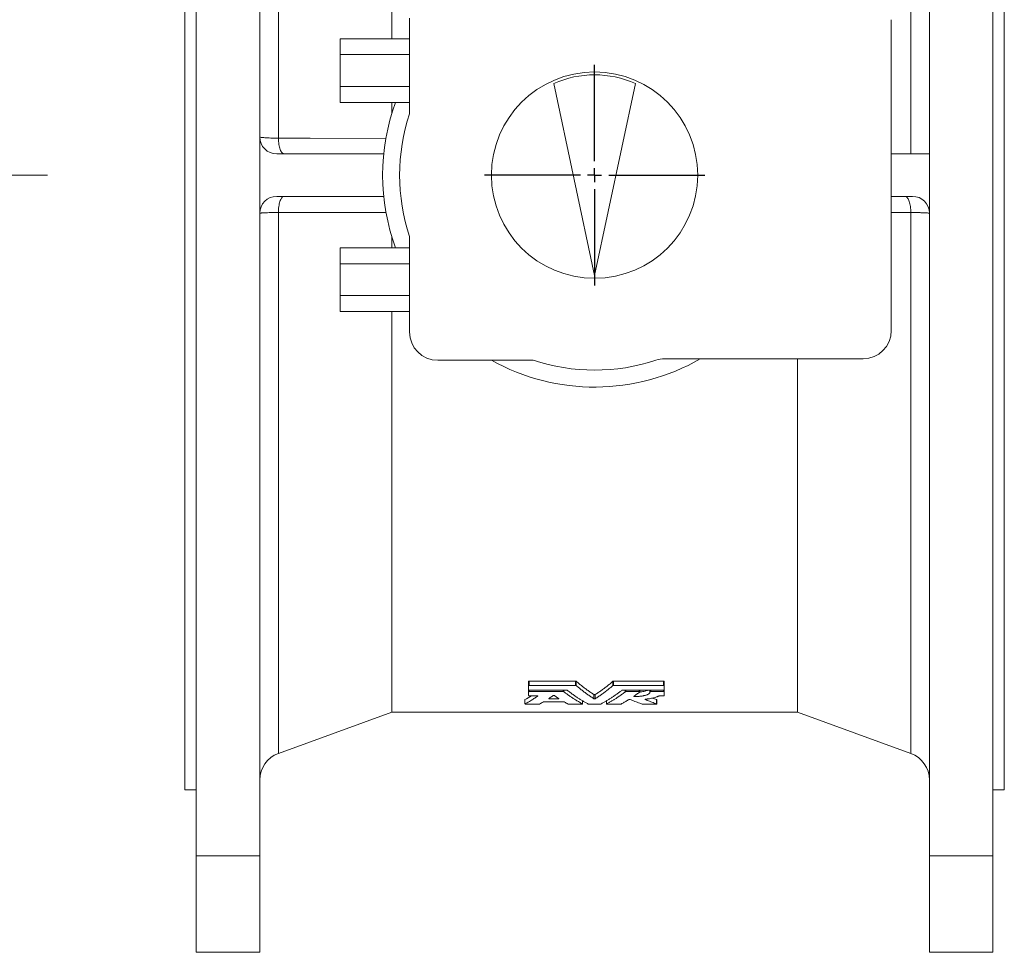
# Model space of a CAD drawing. Header units: millimetres. Extents: x -164 to 1016, y -141 to 836.
# Tile 3 of 4: x 616 to 965, y 284 to 614. Entities that reach past the tile are written whole.
import ezdxf

# ---------------------------------------------------------------- set-up
doc = ezdxf.new("R2010")
doc.units = ezdxf.units.MM
doc.linetypes.add('CENTERX2', pattern=[20.32, 12.7, -2.54, 2.54, -2.54])
doc.layers.add('FORMAT', color=7, linetype='Continuous')

# ---------------------------------------------------------------- blocks, each defined once
blk = doc.blocks.new('SW_CENTERMARKSYMBOL_1')
at = {"layer": 'FORMAT', "color": 0}
for p, q in [((0, 5), (0, 39)), ((-5, 0), (-39, 0)), ((0, 0), (-2.5, 0)), ((0, 0), (0, 2.5)), ((0, 0), (0, -2.5)), ((0, 0), (2.5, 0)), ((5, 0), (39, 0)), ((0, -5), (0, -39))]:
    blk.add_line(p, q, dxfattribs=at)

msp = doc.modelspace()

# ---------------------------------------------------------------- linework, layer by layer
at = {"color": 7, "linetype": 'Continuous', "lineweight": 15}
for p, q in [((678.72, 794.22), (678.72, 318.51)), ((701.22, 794.22), (701.22, 318.51)), ((938.22, 794.22), (938.22, 318.51)), ((960.72, 794.22), (960.72, 318.51)), ((674.72, 770.86), (674.72, 556.36)), ((964.72, 770.86), (964.72, 556.36)), ((747.93, 743.36), (747.93, 607.64)), ((754.22, 614.86), (754.22, 581.06)), ((924.72, 504.36), (924.72, 614.36)), ((754.22, 607.64), (729.72, 607.64)), ((729.72, 602), (729.72, 607.64)), ((754.22, 602), (729.72, 602)), ((729.72, 590.72), (729.72, 602)), ((754.22, 590.72), (729.72, 590.72)), ((729.72, 585.08), (729.72, 590.72)), ((819.72, 523.86), (805.28, 591.79)), ((819.72, 523.86), (834.16, 591.79)), ((754.22, 585.08), (729.72, 585.08)), ((747.93, 585.08), (747.93, 581.06)), ((707.22, 566.86), (745.1, 566.86)), ((938.22, 566.86), (924.72, 566.86)), ((674.72, 556.36), (674.72, 341.86)), ((964.72, 556.36), (964.72, 341.86)), ((707.22, 551.86), (745.1, 551.86)), ((932.22, 551.86), (924.72, 551.86)), ((747.93, 537.67), (747.93, 533.64)), ((754.22, 537.67), (754.22, 503.86)), ((754.22, 533.64), (729.72, 533.64)), ((729.72, 528), (729.72, 533.64)), ((754.22, 528), (729.72, 528)), ((729.72, 516.72), (729.72, 528)), ((754.22, 516.72), (729.72, 516.72)), ((729.72, 511.08), (729.72, 516.72)), ((754.22, 511.08), (729.72, 511.08)), ((747.93, 511.08), (747.93, 369.36)), ((764.22, 493.86), (798.03, 493.86)), ((844.54, 494.36), (914.72, 494.36)), ((891.52, 494.36), (891.52, 369.36)), ((796.37, 380.22), (796.37, 378.72)), ((796.61, 380.31), (813.01, 380.31)), ((826.43, 380.31), (844.13, 380.31)), ((844.37, 380.22), (844.37, 378.72)), ((796.37, 378.72), (796.37, 377.24)), ((796.37, 377.24), (796.37, 376.52)), ((796.37, 376.52), (796.37, 375.21)), ((796.61, 378.81), (813.01, 378.81)), ((796.61, 377.16), (809.8, 377.16)), ((796.61, 376.59), (808.62, 376.59)), ((826.43, 378.81), (844.13, 378.81)), ((829.64, 377.16), (844.13, 377.16)), ((830.83, 376.59), (835.5, 376.59)), ((835.74, 376.52), (835.74, 377.16)), ((839.33, 377.16), (839.33, 376.51)), ((839.57, 376.59), (844.13, 376.59)), ((844.37, 377.24), (844.37, 378.72)), ((844.37, 377.24), (844.37, 376.52)), ((844.37, 375.21), (844.37, 376.52)), ((795.07, 373.74), (795.07, 372.24)), ((796.61, 375.14), (799.43, 375.14)), ((801.7, 372.96), (808.85, 372.96)), ((803.74, 374.08), (806.82, 374.08)), ((815.48, 372.24), (815.48, 373.34)), ((823.96, 373.35), (823.96, 372.24)), ((841.66, 373.77), (840.19, 374.31)), ((841.7, 372.24), (841.7, 373.74)), ((842.75, 375.14), (844.13, 375.14)), ((795.31, 372.19), (799.99, 372.19)), ((810.57, 372.19), (815.24, 372.19)), ((817.68, 372.19), (821.77, 372.19)), ((824.2, 372.19), (828.88, 372.19)), ((836.79, 372.19), (841.46, 372.19)), ((707.8, 354.76), (747.93, 369.36)), ((747.93, 369.36), (891.52, 369.36)), ((891.52, 369.36), (931.64, 354.76)), ((674.72, 341.86), (678.72, 341.86)), ((960.72, 341.86), (964.72, 341.86)), ((701.22, 318.51), (678.72, 318.51)), ((678.72, 318.51), (678.72, 284.36)), ((701.22, 318.51), (701.22, 284.36)), ((938.22, 318.51), (960.72, 318.51)), ((938.22, 318.51), (938.22, 284.36)), ((960.72, 318.51), (960.72, 284.36)), ((701.22, 284.36), (678.72, 284.36)), ((938.22, 284.36), (960.72, 284.36))]:
    msp.add_line(p, q, dxfattribs=at)
at = {"color": 8, "linetype": 'Continuous', "lineweight": 0}
for p, q in [((707.8, 757.97), (707.8, 572.41)), ((931.64, 566.86), (931.64, 757.97)), ((707.8, 546.15), (707.8, 354.76)), ((931.64, 546.15), (924.72, 546.15)), ((931.64, 354.76), (931.64, 546.15)), ((796.61, 380.31), (796.61, 378.81)), ((813.01, 380.31), (813.01, 378.81)), ((813.23, 380.26), (813.23, 378.76)), ((826.21, 380.26), (826.21, 378.76)), ((826.43, 380.31), (826.43, 378.81)), ((844.13, 380.31), (844.13, 378.81)), ((796.61, 377.16), (796.61, 376.59)), ((808.62, 377.16), (808.62, 376.59)), ((808.84, 377.16), (808.84, 376.55)), ((830.6, 377.16), (830.6, 376.55)), ((830.83, 377.16), (830.83, 376.59)), ((835.5, 377.16), (835.5, 376.59)), ((839.57, 377.16), (839.57, 376.59)), ((844.13, 377.16), (844.13, 376.59)), ((795.09, 373.76), (795.09, 372.26)), ((799.65, 375.1), (799.65, 375.05)), ((803.74, 374.31), (803.74, 374.08)), ((806.82, 374.31), (806.82, 374.08)), ((815.46, 373.35), (815.46, 372.26)), ((819.5, 375.56), (819.5, 374.06)), ((819.94, 375.56), (819.94, 374.06)), ((823.98, 373.36), (823.98, 372.26)), ((833.84, 375.13), (833.84, 374.88)), ((837.58, 373.88), (837.58, 373.81)), ((841.66, 373.77), (841.66, 372.27))]:
    msp.add_line(p, q, dxfattribs=at)
at = {"color": 8, "linetype": 'Continuous', "lineweight": 0, "flags": 128}
for points in [[(709.85, 566.86), (709.66, 566.89), (709.47, 566.97), (709.28, 567.1), (709.1, 567.28), (708.93, 567.51), (708.76, 567.78), (708.6, 568.1), (708.45, 568.46), (708.32, 568.86), (708.2, 569.3), (708.09, 569.77), (708, 570.26), (707.93, 570.78), (707.87, 571.31), (707.83, 571.86), (707.8, 572.41)], [(707.8, 572.41), (719.07, 572.4), (745.88, 572.38)], [(709.85, 551.86), (709.67, 551.84), (709.49, 551.77), (709.31, 551.65), (709.13, 551.48), (708.96, 551.27), (708.8, 551.02), (708.65, 550.72), (708.5, 550.39), (708.37, 550.02), (708.25, 549.61), (708.14, 549.18), (708.05, 548.72), (707.97, 548.23), (707.9, 547.73), (707.85, 547.21), (707.82, 546.68), (707.8, 546.15)], [(931.64, 546.15), (931.63, 546.68), (931.59, 547.21), (931.54, 547.73), (931.48, 548.23), (931.4, 548.72), (931.3, 549.18), (931.19, 549.61), (931.07, 550.02), (930.94, 550.39), (930.8, 550.72), (930.64, 551.02), (930.48, 551.27), (930.31, 551.48), (930.14, 551.65), (929.96, 551.77), (929.77, 551.84), (929.59, 551.86)], [(745.92, 546.17), (736.66, 546.16), (707.8, 546.15)]]:
    msp.add_lwpolyline(points, dxfattribs=at)
at = {"color": 7, "linetype": 'Continuous', "lineweight": 15}
msp.add_circle((819.72, 559.36), 36.5, dxfattribs=at)
for centre, radius, start, end in [((819.72, 559.36), 35.5, 66, 114), ((819.72, 559.36), 75, 159.9455, 200.0545), ((819.72, 559.36), 69, 161.6726, 198.3274), ((707.22, 572.86), 6, 180, 270), ((707.22, 545.86), 6, 90, 180), ((932.22, 545.86), 6, 0, 90), ((764.22, 503.86), 10, 180, 270), ((914.72, 504.36), 10, 270, 0), ((819.72, 559.36), 75, 240.8483, 299.9264), ((819.72, 559.36), 69, 251.6726, 288.3107), ((844.54, 484.36), 10, 90, 108.3107), ((711.22, 345.36), 10, 110, 180), ((928.22, 345.36), 10, 0, 70)]:
    msp.add_arc(centre, radius, start, end, dxfattribs=at)
at = {"color": 8, "linetype": 'Continuous', "lineweight": 0}
for points, knots in [([(701.22, 572.86), (701.22, 572.81), (701.38, 572.77), (701.76, 572.71), (701.85, 572.7), (702.04, 572.68), (702.14, 572.66), (702.48, 572.63), (702.73, 572.61), (703.32, 572.57), (703.64, 572.55), (704.35, 572.52), (704.72, 572.5), (705.53, 572.47), (705.96, 572.46), (706.85, 572.43), (707.32, 572.42), (707.8, 572.41)], [0, 0, 0, 0, 0.25, 0.25, 0.3125, 0.3125, 0.375, 0.375, 0.5, 0.5, 0.625, 0.625, 0.75, 0.75, 0.875, 0.875, 1, 1, 1, 1]), ([(707.8, 546.15), (707.32, 546.14), (706.85, 546.14), (705.96, 546.12), (705.53, 546.11), (704.72, 546.09), (704.35, 546.08), (703.64, 546.06), (703.32, 546.05), (702.73, 546.02), (702.48, 546.01), (702.14, 545.99), (702.04, 545.98), (701.85, 545.97), (701.76, 545.96), (701.38, 545.92), (701.22, 545.89), (701.22, 545.86)], [0, 0, 0, 0, 0.125, 0.125, 0.25, 0.25, 0.375, 0.375, 0.5, 0.5, 0.625, 0.625, 0.6875, 0.6875, 0.75, 0.75, 1, 1, 1, 1]), ([(938.22, 545.86), (938.22, 545.88), (938.18, 545.89), (938.03, 545.92), (937.91, 545.94), (937.6, 545.97), (937.41, 545.98), (936.96, 546.01), (936.7, 546.02), (936.12, 546.05), (935.8, 546.06), (935.27, 546.08), (935.09, 546.08), (934.71, 546.09), (934.51, 546.1), (933.5, 546.12), (932.61, 546.14), (931.64, 546.15)], [0, 0, 0, 0, 0.125, 0.125, 0.25, 0.25, 0.375, 0.375, 0.5, 0.5, 0.625, 0.625, 0.6875, 0.6875, 0.75, 0.75, 1, 1, 1, 1])]:
    msp.add_open_spline(points, degree=3, knots=knots, dxfattribs=at)
at = {"color": 7, "linetype": 'Continuous', "lineweight": 15}
for points, knots in [([(796.61, 380.31), (796.55, 380.31), (796.48, 380.3), (796.39, 380.27), (796.37, 380.25), (796.37, 380.22)], [0, 0, 0, 0, 0.5, 0.5, 1, 1, 1, 1]), ([(813.23, 380.26), (813.21, 380.27), (813.18, 380.28), (813.11, 380.3), (813.06, 380.31), (813.01, 380.31)], [0, 0, 0, 0, 0.5, 0.5, 1, 1, 1, 1]), ([(819.5, 375.56), (819.32, 375.68), (818.97, 375.9), (818.44, 376.26), (817.92, 376.62), (817.39, 376.98), (816.87, 377.36), (816.35, 377.75), (815.82, 378.14), (815.3, 378.55), (814.78, 378.96), (814.27, 379.38), (813.75, 379.81), (813.4, 380.11), (813.23, 380.26)], [0, 0, 0, 0, 0.083502, 0.166962, 0.250383, 0.333767, 0.41712, 0.500444, 0.583744, 0.667023, 0.750284, 0.833532, 0.916769, 1, 1, 1, 1]), ([(826.21, 380.26), (826.04, 380.11), (825.7, 379.81), (825.18, 379.38), (824.66, 378.96), (824.14, 378.55), (823.62, 378.14), (823.1, 377.75), (822.58, 377.36), (822.05, 376.98), (821.53, 376.62), (821, 376.26), (820.47, 375.9), (820.12, 375.68), (819.94, 375.56)], [0, 0, 0, 0, 0.083231, 0.166468, 0.249716, 0.332977, 0.416256, 0.499556, 0.58288, 0.666233, 0.749617, 0.833038, 0.916498, 1, 1, 1, 1]), ([(826.43, 380.31), (826.39, 380.31), (826.34, 380.3), (826.26, 380.28), (826.23, 380.27), (826.21, 380.26)], [0, 0, 0, 0, 0.5, 0.5, 1, 1, 1, 1]), ([(844.37, 380.22), (844.37, 380.25), (844.35, 380.27), (844.26, 380.3), (844.2, 380.31), (844.13, 380.31)], [0, 0, 0, 0, 0.5, 0.5, 1, 1, 1, 1]), ([(796.61, 378.81), (796.61, 378.81), (796.6, 378.81), (796.6, 378.81), (796.59, 378.81), (796.58, 378.81), (796.56, 378.81), (796.55, 378.81), (796.54, 378.81), (796.54, 378.8), (796.53, 378.8), (796.52, 378.8), (796.51, 378.8), (796.5, 378.8), (796.49, 378.8), (796.48, 378.8), (796.48, 378.79), (796.47, 378.79), (796.46, 378.79), (796.45, 378.79), (796.43, 378.78), (796.41, 378.77), (796.39, 378.76), (796.37, 378.74), (796.37, 378.73), (796.37, 378.72)], [0, 0, 0, 0, 0.015568, 0.031165, 0.062424, 0.087473, 0.125059, 0.153667, 0.170805, 0.196451, 0.217813, 0.249942, 0.278562, 0.295749, 0.321531, 0.343003, 0.375154, 0.40009, 0.437526, 0.468808, 0.500132, 0.624943, 0.749915, 0.874789, 1, 1, 1, 1]), ([(796.37, 377.24), (796.37, 377.24), (796.37, 377.23), (796.39, 377.21), (796.41, 377.2), (796.43, 377.19), (796.45, 377.18), (796.45, 377.18), (796.46, 377.18), (796.47, 377.18), (796.48, 377.18), (796.49, 377.17), (796.5, 377.17), (796.51, 377.17), (796.52, 377.17), (796.53, 377.17), (796.53, 377.17), (796.54, 377.17), (796.55, 377.17), (796.56, 377.16), (796.57, 377.16), (796.58, 377.16), (796.59, 377.16), (796.6, 377.16), (796.61, 377.16), (796.61, 377.16)], [0, 0, 0, 0, 0.124858, 0.249572, 0.374504, 0.499076, 0.534806, 0.549118, 0.570594, 0.599222, 0.642089, 0.666519, 0.703104, 0.721451, 0.749026, 0.777665, 0.794856, 0.820633, 0.842092, 0.874208, 0.902766, 0.920046, 0.945986, 0.967604, 1, 1, 1, 1]), ([(796.61, 376.59), (796.61, 376.59), (796.6, 376.59), (796.6, 376.59), (796.59, 376.59), (796.58, 376.59), (796.56, 376.59), (796.55, 376.59), (796.54, 376.59), (796.54, 376.59), (796.53, 376.59), (796.52, 376.59), (796.51, 376.58), (796.49, 376.58), (796.48, 376.58), (796.48, 376.58), (796.47, 376.58), (796.46, 376.57), (796.45, 376.57), (796.43, 376.57), (796.41, 376.56), (796.39, 376.55), (796.37, 376.53), (796.37, 376.52), (796.37, 376.52)], [0, 0, 0, 0, 0.015568, 0.031164, 0.062421, 0.087468, 0.125054, 0.153665, 0.170806, 0.19646, 0.217813, 0.249929, 0.278541, 0.3215, 0.342975, 0.375136, 0.400085, 0.437493, 0.46876, 0.500075, 0.62491, 0.749843, 0.874726, 1, 1, 1, 1]), ([(808.84, 376.55), (808.84, 376.55), (808.84, 376.55), (808.84, 376.55), (808.83, 376.55), (808.83, 376.56), (808.82, 376.56), (808.81, 376.56), (808.8, 376.57), (808.78, 376.57), (808.77, 376.58), (808.75, 376.58), (808.74, 376.58), (808.73, 376.58), (808.72, 376.59), (808.71, 376.59), (808.69, 376.59), (808.67, 376.59), (808.65, 376.59), (808.64, 376.59), (808.63, 376.59), (808.62, 376.59)], [0, 0, 0, 0, 0.015555, 0.031131, 0.062333, 0.124869, 0.196385, 0.24993, 0.299739, 0.374528, 0.446007, 0.499619, 0.556668, 0.590788, 0.642038, 0.68489, 0.749261, 0.830871, 0.892042, 0.935235, 1, 1, 1, 1]), ([(815.46, 372.26), (815.27, 372.37), (814.89, 372.57), (814.33, 372.89), (813.77, 373.21), (813.22, 373.54), (812.67, 373.88), (812.03, 374.29), (811.29, 374.78), (810.46, 375.35), (809.65, 375.94), (809.11, 376.34), (808.84, 376.55)], [0, 0, 0, 0, 0.085555, 0.170248, 0.254081, 0.337051, 0.419161, 0.500409, 0.627755, 0.753468, 0.87755, 1, 1, 1, 1]), ([(809.8, 377.16), (809.8, 377.16), (809.81, 377.16), (809.81, 377.16), (809.82, 377.16), (809.84, 377.16), (809.86, 377.16), (809.88, 377.16), (809.89, 377.16), (809.91, 377.16), (809.92, 377.15), (809.94, 377.15), (809.95, 377.15), (809.97, 377.14), (809.98, 377.14), (809.99, 377.13), (810, 377.13), (810.01, 377.13), (810.02, 377.12), (810.02, 377.12), (810.02, 377.11)], [0, 0, 0, 0, 0.015548, 0.031118, 0.062313, 0.124836, 0.196319, 0.249794, 0.32095, 0.374523, 0.446037, 0.4996, 0.549423, 0.624281, 0.695781, 0.749397, 0.79932, 0.874446, 0.937257, 1, 1, 1, 1]), ([(810.02, 377.11), (810.2, 376.98), (810.54, 376.71), (811.05, 376.32), (811.58, 375.93), (812.1, 375.55), (812.64, 375.18), (813.17, 374.81), (813.84, 374.36), (814.63, 373.85), (815.55, 373.29), (816.5, 372.74), (817.14, 372.4), (817.46, 372.22)], [0, 0, 0, 0, 0.069608, 0.1398, 0.210578, 0.28194, 0.353886, 0.426418, 0.499534, 0.621405, 0.745439, 0.871637, 1, 1, 1, 1]), ([(813.23, 378.76), (813.23, 378.76), (813.23, 378.76), (813.22, 378.76), (813.22, 378.77), (813.21, 378.77), (813.2, 378.78), (813.19, 378.78), (813.17, 378.79), (813.16, 378.79), (813.14, 378.79), (813.13, 378.8), (813.11, 378.8), (813.1, 378.8), (813.08, 378.81), (813.06, 378.81), (813.04, 378.81), (813.03, 378.81), (813.02, 378.81), (813.01, 378.81)], [0, 0, 0, 0, 0.031133, 0.062338, 0.124879, 0.196401, 0.249953, 0.299774, 0.374544, 0.446018, 0.499633, 0.581057, 0.642019, 0.684864, 0.749237, 0.830866, 0.892001, 0.935209, 1, 1, 1, 1]), ([(819.5, 374.06), (819.32, 374.18), (818.96, 374.41), (818.43, 374.77), (817.9, 375.13), (817.38, 375.49), (816.86, 375.87), (816.16, 376.38), (815.29, 377.05), (814.25, 377.89), (813.57, 378.47), (813.23, 378.76)], [0, 0, 0, 0, 0.085177, 0.169647, 0.253408, 0.336462, 0.418808, 0.500446, 0.669415, 0.835933, 1, 1, 1, 1]), ([(826.21, 378.76), (826.04, 378.61), (825.71, 378.32), (825.19, 377.89), (824.68, 377.47), (824.16, 377.06), (823.63, 376.65), (822.93, 376.12), (822.06, 375.49), (821.01, 374.76), (820.3, 374.3), (819.94, 374.06)], [0, 0, 0, 0, 0.081726, 0.164065, 0.247017, 0.330583, 0.414763, 0.499557, 0.663536, 0.83035, 1, 1, 1, 1]), ([(821.99, 372.22), (822.15, 372.31), (822.46, 372.48), (822.93, 372.74), (823.4, 373.01), (824.02, 373.37), (824.8, 373.84), (825.74, 374.45), (826.67, 375.08), (827.6, 375.74), (828.52, 376.41), (829.12, 376.88), (829.42, 377.11)], [0, 0, 0, 0, 0.063431, 0.126292, 0.188582, 0.250302, 0.376409, 0.500467, 0.628034, 0.753812, 0.8778, 1, 1, 1, 1]), ([(830.6, 376.55), (830.43, 376.41), (830.07, 376.14), (829.53, 375.74), (828.98, 375.35), (828.43, 374.97), (827.87, 374.59), (827.23, 374.17), (826.5, 373.71), (825.67, 373.21), (824.83, 372.72), (824.27, 372.42), (823.98, 372.26)], [0, 0, 0, 0, 0.08145, 0.163626, 0.246529, 0.330157, 0.414511, 0.499592, 0.621784, 0.745916, 0.871988, 1, 1, 1, 1]), ([(826.43, 378.81), (826.43, 378.81), (826.43, 378.81), (826.42, 378.81), (826.41, 378.81), (826.4, 378.81), (826.38, 378.81), (826.36, 378.81), (826.35, 378.8), (826.33, 378.8), (826.31, 378.8), (826.3, 378.79), (826.29, 378.79), (826.27, 378.79), (826.26, 378.78), (826.25, 378.78), (826.24, 378.77), (826.23, 378.77), (826.22, 378.76), (826.22, 378.76), (826.21, 378.76)], [0, 0, 0, 0, 0.015548, 0.031118, 0.062313, 0.124837, 0.196317, 0.249784, 0.320951, 0.374534, 0.446049, 0.499602, 0.549418, 0.624306, 0.695814, 0.749422, 0.799325, 0.874489, 0.937283, 1, 1, 1, 1]), ([(829.42, 377.11), (829.42, 377.12), (829.42, 377.12), (829.43, 377.12), (829.44, 377.13), (829.45, 377.13), (829.46, 377.13), (829.47, 377.14), (829.48, 377.14), (829.49, 377.15), (829.51, 377.15), (829.53, 377.15), (829.54, 377.16), (829.56, 377.16), (829.57, 377.16), (829.59, 377.16), (829.61, 377.16), (829.63, 377.16), (829.64, 377.16), (829.64, 377.16)], [0, 0, 0, 0, 0.031131, 0.062335, 0.124873, 0.196392, 0.24994, 0.299753, 0.374539, 0.446018, 0.499632, 0.581047, 0.642026, 0.684877, 0.74925, 0.830866, 0.892029, 0.935227, 1, 1, 1, 1]), ([(830.83, 376.59), (830.82, 376.59), (830.82, 376.59), (830.82, 376.59), (830.8, 376.59), (830.79, 376.59), (830.77, 376.59), (830.75, 376.59), (830.74, 376.59), (830.72, 376.58), (830.71, 376.58), (830.69, 376.58), (830.68, 376.58), (830.66, 376.57), (830.65, 376.57), (830.64, 376.56), (830.63, 376.56), (830.62, 376.56), (830.61, 376.55), (830.61, 376.55), (830.6, 376.55)], [0, 0, 0, 0, 0.015548, 0.031118, 0.062313, 0.124836, 0.196319, 0.249798, 0.320951, 0.37452, 0.446034, 0.4996, 0.549427, 0.624273, 0.695771, 0.749389, 0.799318, 0.874431, 0.937248, 1, 1, 1, 1]), ([(833.63, 374.97), (833.81, 375.1), (834.16, 375.34), (834.68, 375.72), (835.21, 376.1), (835.55, 376.36), (835.72, 376.49)], [0, 0, 0, 0, 0.2530559, 0.5040745, 0.7530558, 1, 1, 1, 1]), ([(839.33, 376.51), (839.33, 376.5), (839.33, 376.46), (839.33, 376.4), (839.32, 376.34), (839.3, 376.26), (839.25, 376.16), (839.16, 376.02), (838.99, 375.87), (838.77, 375.72), (838.51, 375.58), (838.19, 375.45), (837.83, 375.33), (837.43, 375.23), (836.99, 375.13), (836.52, 375.05), (836.02, 374.99), (835.5, 374.93), (834.95, 374.9), (834.51, 374.88), (834.19, 374.88), (834.01, 374.88), (833.9, 374.88), (833.84, 374.88)], [0, 0, 0, 0, 0.0209875, 0.0419273, 0.062841, 0.0941035, 0.1253326, 0.1876858, 0.2501503, 0.3127223, 0.3752263, 0.43764, 0.4999594, 0.5622378, 0.6245522, 0.6869215, 0.7493426, 0.811813, 0.8743529, 0.9370278, 0.9621736, 0.9810694, 1, 1, 1, 1]), ([(835.72, 376.49), (835.73, 376.49), (835.73, 376.5), (835.74, 376.51), (835.74, 376.52), (835.74, 376.53), (835.73, 376.54), (835.72, 376.55), (835.7, 376.56), (835.67, 376.57), (835.65, 376.58), (835.63, 376.58), (835.62, 376.58), (835.62, 376.58), (835.61, 376.58), (835.6, 376.59), (835.6, 376.59), (835.59, 376.59), (835.58, 376.59), (835.58, 376.59), (835.57, 376.59), (835.57, 376.59), (835.56, 376.59), (835.56, 376.59), (835.55, 376.59), (835.55, 376.59), (835.54, 376.59), (835.53, 376.59), (835.53, 376.59), (835.52, 376.59), (835.52, 376.59), (835.51, 376.59), (835.51, 376.59), (835.51, 376.59), (835.5, 376.59), (835.5, 376.59), (835.5, 376.59)], [0, 0, 0, 0, 0.062324, 0.125021, 0.24965, 0.312258, 0.374617, 0.437074, 0.49966, 0.624224, 0.686798, 0.717985, 0.733542, 0.749132, 0.763414, 0.784875, 0.795617, 0.811736, 0.826063, 0.834657, 0.847539, 0.858265, 0.87433, 0.888583, 0.897123, 0.910056, 0.920845, 0.937041, 0.951442, 0.960083, 0.966563, 0.973041, 0.979786, 0.986528, 0.993266, 1, 1, 1, 1]), ([(838.65, 377.16), (838.51, 377.09), (838.21, 376.95), (837.59, 376.76), (836.85, 376.6), (836.2, 376.5), (835.8, 376.47), (835.68, 376.46)], [0, 0, 0, 0, 0.2118, 0.448388, 0.684947, 0.907464, 1, 1, 1, 1]), ([(839.57, 376.59), (839.56, 376.59), (839.56, 376.59), (839.55, 376.59), (839.54, 376.59), (839.53, 376.59), (839.52, 376.59), (839.51, 376.59), (839.5, 376.59), (839.49, 376.59), (839.48, 376.59), (839.47, 376.59), (839.46, 376.58), (839.45, 376.58), (839.45, 376.58), (839.44, 376.58), (839.43, 376.58), (839.42, 376.58), (839.41, 376.57), (839.39, 376.57), (839.36, 376.56), (839.34, 376.54), (839.33, 376.53), (839.33, 376.52), (839.33, 376.51)], [0, 0, 0, 0, 0.015573, 0.031175, 0.062444, 0.087501, 0.125096, 0.141454, 0.165957, 0.196499, 0.217869, 0.250011, 0.278642, 0.295834, 0.32162, 0.343094, 0.375242, 0.406407, 0.437632, 0.500243, 0.625044, 0.750061, 0.874898, 1, 1, 1, 1]), ([(844.37, 378.72), (844.37, 378.73), (844.37, 378.74), (844.35, 378.76), (844.33, 378.77), (844.31, 378.78), (844.3, 378.79), (844.29, 378.79), (844.28, 378.79), (844.27, 378.79), (844.26, 378.79), (844.25, 378.8), (844.24, 378.8), (844.23, 378.8), (844.23, 378.8), (844.22, 378.8), (844.21, 378.8), (844.2, 378.81), (844.19, 378.81), (844.18, 378.81), (844.17, 378.81), (844.16, 378.81), (844.15, 378.81), (844.14, 378.81), (844.13, 378.81), (844.13, 378.81)], [0, 0, 0, 0, 0.12486, 0.249587, 0.374504, 0.499078, 0.534793, 0.549103, 0.570577, 0.599207, 0.642088, 0.666532, 0.703108, 0.721442, 0.749005, 0.77764, 0.794833, 0.820616, 0.842084, 0.874221, 0.902721, 0.920007, 0.945956, 0.967585, 1, 1, 1, 1]), ([(844.13, 377.16), (844.13, 377.16), (844.14, 377.16), (844.14, 377.16), (844.15, 377.16), (844.17, 377.16), (844.18, 377.16), (844.19, 377.17), (844.2, 377.17), (844.2, 377.17), (844.21, 377.17), (844.22, 377.17), (844.24, 377.17), (844.25, 377.17), (844.26, 377.18), (844.27, 377.18), (844.28, 377.18), (844.28, 377.18), (844.29, 377.18), (844.31, 377.19), (844.33, 377.2), (844.35, 377.21), (844.37, 377.23), (844.37, 377.24), (844.37, 377.24)], [0, 0, 0, 0, 0.015568, 0.031165, 0.062422, 0.08747, 0.125055, 0.153666, 0.170806, 0.196458, 0.217813, 0.249933, 0.278547, 0.321507, 0.342981, 0.37514, 0.400085, 0.4375, 0.468771, 0.500089, 0.624916, 0.749862, 0.874744, 1, 1, 1, 1]), ([(844.37, 376.52), (844.37, 376.52), (844.37, 376.53), (844.35, 376.55), (844.33, 376.56), (844.31, 376.57), (844.29, 376.57), (844.29, 376.57), (844.28, 376.58), (844.27, 376.58), (844.26, 376.58), (844.25, 376.58), (844.24, 376.58), (844.23, 376.59), (844.22, 376.59), (844.22, 376.59), (844.21, 376.59), (844.2, 376.59), (844.19, 376.59), (844.18, 376.59), (844.17, 376.59), (844.16, 376.59), (844.15, 376.59), (844.14, 376.59), (844.13, 376.59), (844.13, 376.59)], [0, 0, 0, 0, 0.1248569, 0.2495665, 0.374506, 0.4990797, 0.5348153, 0.5491285, 0.5706046, 0.599231, 0.6420915, 0.6665161, 0.7031069, 0.7214586, 0.7490378, 0.7776774, 0.7948677, 0.8206415, 0.8420957, 0.8742037, 0.9027832, 0.9200622, 0.9459977, 0.9676121, 1, 1, 1, 1]), ([(795.09, 373.76), (795.08, 373.76), (795.07, 373.75), (795.07, 373.74), (795.08, 373.74)], [0, 0, 0, 0, 0.880269, 1, 1, 1, 1]), ([(797.49, 375.14), (797.45, 375.12), (796.66, 374.6), (795.86, 374.17), (795.09, 373.76)], [0, 0, 0, 0, 0.045506, 1, 1, 1, 1]), ([(799.65, 375.05), (799.46, 374.92), (799.09, 374.67), (798.53, 374.29), (797.96, 373.93), (797.32, 373.53), (796.63, 373.12), (795.86, 372.68), (795.35, 372.4), (795.09, 372.26)], [0, 0, 0, 0, 0.123122, 0.247452, 0.372989, 0.499734, 0.664051, 0.830806, 1, 1, 1, 1]), ([(796.37, 375.21), (796.37, 375.21), (796.37, 375.2), (796.39, 375.19), (796.41, 375.17), (796.43, 375.17), (796.45, 375.16), (796.45, 375.16), (796.46, 375.16), (796.46, 375.16), (796.47, 375.15), (796.48, 375.15), (796.49, 375.15), (796.5, 375.15), (796.51, 375.15), (796.52, 375.15), (796.53, 375.15), (796.54, 375.15), (796.55, 375.14), (796.56, 375.14), (796.58, 375.14), (796.59, 375.14), (796.6, 375.14), (796.61, 375.14), (796.61, 375.14)], [0, 0, 0, 0, 0.124856, 0.249557, 0.374509, 0.499086, 0.530362, 0.542886, 0.561678, 0.586731, 0.624261, 0.652788, 0.669864, 0.695483, 0.716892, 0.749071, 0.777713, 0.820662, 0.842108, 0.874198, 0.91516, 0.946023, 0.967628, 1, 1, 1, 1]), ([(799.43, 375.14), (799.43, 375.14), (799.43, 375.14), (799.44, 375.14), (799.44, 375.14), (799.44, 375.14), (799.45, 375.14), (799.45, 375.14), (799.46, 375.14), (799.46, 375.14), (799.46, 375.14), (799.47, 375.14), (799.47, 375.14), (799.47, 375.14), (799.48, 375.14), (799.48, 375.14), (799.48, 375.14), (799.49, 375.14), (799.49, 375.14), (799.5, 375.14), (799.5, 375.14), (799.5, 375.14), (799.51, 375.14), (799.51, 375.14), (799.52, 375.14), (799.52, 375.14), (799.53, 375.14), (799.54, 375.14), (799.54, 375.13), (799.55, 375.13), (799.56, 375.13), (799.57, 375.13), (799.59, 375.12), (799.61, 375.12), (799.63, 375.11), (799.64, 375.1), (799.66, 375.09), (799.67, 375.08), (799.67, 375.07), (799.66, 375.05), (799.65, 375.05), (799.65, 375.05)], [0, 0, 0, 0, 0.007785, 0.01558, 0.023383, 0.031194, 0.039012, 0.046835, 0.054663, 0.062495, 0.070329, 0.078164, 0.086001, 0.093836, 0.101671, 0.109502, 0.11733, 0.125153, 0.13297, 0.140781, 0.148583, 0.156377, 0.164162, 0.171952, 0.187557, 0.201849, 0.223319, 0.234064, 0.250186, 0.265857, 0.281518, 0.312773, 0.375178, 0.437816, 0.500249, 0.562747, 0.625355, 0.750027, 0.874774, 0.94639, 1, 1, 1, 1]), ([(800.21, 372.22), (800.42, 372.34), (800.85, 372.56), (801.27, 372.8), (801.48, 372.92)], [0, 0, 0, 0, 0.503129, 1, 1, 1, 1]), ([(801.48, 372.92), (801.48, 372.92), (801.48, 372.92), (801.48, 372.93), (801.49, 372.93), (801.5, 372.93), (801.51, 372.94), (801.52, 372.94), (801.53, 372.94), (801.54, 372.94), (801.55, 372.95), (801.57, 372.95), (801.58, 372.95), (801.6, 372.95), (801.62, 372.96), (801.63, 372.96), (801.65, 372.96), (801.67, 372.96), (801.69, 372.96), (801.7, 372.96), (801.7, 372.96)], [0, 0, 0, 0, 0.015553, 0.031128, 0.062328, 0.12486, 0.196372, 0.249909, 0.299706, 0.374529, 0.446019, 0.499631, 0.55667, 0.642044, 0.684909, 0.749279, 0.830867, 0.892095, 0.93527, 1, 1, 1, 1]), ([(803.52, 374.16), (803.49, 374.14), (803.5, 374.12), (803.58, 374.09), (803.66, 374.08), (803.74, 374.08)], [0, 0, 0, 0, 0.5, 0.5, 1, 1, 1, 1]), ([(803.52, 374.16), (803.69, 374.27), (804.03, 374.5), (804.54, 374.84), (804.89, 375.08), (805.06, 375.19)], [0, 0, 0, 0, 0.333423, 0.666752, 1, 1, 1, 1]), ([(805.5, 375.19), (805.48, 375.21), (805.45, 375.22), (805.37, 375.23), (805.33, 375.24), (805.23, 375.24), (805.18, 375.23), (805.1, 375.22), (805.07, 375.21), (805.06, 375.19)], [0, 0, 0, 0, 0.25, 0.25, 0.5, 0.5, 0.75, 0.75, 1, 1, 1, 1]), ([(805.5, 375.19), (805.67, 375.08), (806.01, 374.84), (806.52, 374.5), (806.87, 374.27), (807.04, 374.16)], [0, 0, 0, 0, 0.333248, 0.666577, 1, 1, 1, 1]), ([(806.82, 374.08), (806.9, 374.08), (806.97, 374.09), (807.06, 374.12), (807.07, 374.14), (807.04, 374.16)], [0, 0, 0, 0, 0.5, 0.5, 1, 1, 1, 1]), ([(808.85, 372.96), (808.86, 372.96), (808.86, 372.96), (808.87, 372.96), (808.89, 372.96), (808.91, 372.96), (808.92, 372.96), (808.94, 372.96), (808.96, 372.95), (808.97, 372.95), (808.99, 372.95), (809, 372.95), (809.02, 372.94), (809.03, 372.94), (809.04, 372.94), (809.05, 372.94), (809.06, 372.93), (809.07, 372.93), (809.07, 372.93), (809.07, 372.92), (809.07, 372.92), (809.08, 372.92)], [0, 0, 0, 0, 0.031117, 0.062311, 0.124833, 0.196323, 0.24982, 0.299597, 0.374503, 0.446011, 0.499596, 0.549458, 0.624232, 0.695706, 0.749337, 0.799302, 0.874324, 0.937181, 0.968606, 0.981169, 1, 1, 1, 1]), ([(809.08, 372.92), (809.29, 372.8), (809.71, 372.56), (810.13, 372.34), (810.34, 372.22)], [0, 0, 0, 0, 0.496871, 1, 1, 1, 1]), ([(819.94, 375.56), (819.93, 375.55), (819.9, 375.54), (819.82, 375.53), (819.77, 375.52), (819.68, 375.52), (819.63, 375.53), (819.55, 375.54), (819.52, 375.55), (819.5, 375.56)], [0, 0, 0, 0, 0.25, 0.25, 0.5, 0.5, 0.75, 0.75, 1, 1, 1, 1]), ([(819.94, 374.06), (819.94, 374.06), (819.93, 374.06), (819.91, 374.05), (819.89, 374.04), (819.86, 374.04), (819.84, 374.03), (819.82, 374.03), (819.82, 374.03), (819.82, 374.03), (819.81, 374.03), (819.81, 374.03), (819.81, 374.03), (819.8, 374.03), (819.8, 374.03), (819.8, 374.03), (819.79, 374.03), (819.79, 374.03), (819.78, 374.03), (819.78, 374.03), (819.78, 374.03), (819.78, 374.03), (819.77, 374.03), (819.77, 374.03), (819.76, 374.03), (819.76, 374.03), (819.75, 374.03), (819.75, 374.02), (819.75, 374.02), (819.74, 374.02), (819.74, 374.02), (819.73, 374.02), (819.73, 374.02), (819.72, 374.02), (819.72, 374.02), (819.72, 374.02), (819.71, 374.02), (819.71, 374.02), (819.71, 374.02), (819.7, 374.02), (819.7, 374.02), (819.7, 374.02), (819.7, 374.02), (819.7, 374.02), (819.69, 374.02), (819.69, 374.03), (819.69, 374.03), (819.69, 374.03), (819.68, 374.03), (819.68, 374.03), (819.68, 374.03), (819.68, 374.03), (819.68, 374.03), (819.67, 374.03), (819.67, 374.03), (819.67, 374.03), (819.67, 374.03), (819.67, 374.03), (819.66, 374.03), (819.66, 374.03), (819.66, 374.03), (819.66, 374.03), (819.65, 374.03), (819.65, 374.03), (819.65, 374.03), (819.65, 374.03), (819.65, 374.03), (819.64, 374.03), (819.64, 374.03), (819.64, 374.03), (819.64, 374.03), (819.64, 374.03), (819.63, 374.03), (819.63, 374.03), (819.63, 374.03), (819.63, 374.03), (819.63, 374.03), (819.62, 374.03), (819.61, 374.03), (819.59, 374.04), (819.56, 374.04), (819.54, 374.05), (819.52, 374.06), (819.51, 374.06), (819.5, 374.06)], [0, 0, 0, 0, 0.06246, 0.12502, 0.187359, 0.24994, 0.312266, 0.320075, 0.327893, 0.334152, 0.338848, 0.343546, 0.351378, 0.359212, 0.36548, 0.370181, 0.374881, 0.382713, 0.390541, 0.3968, 0.401492, 0.406181, 0.413989, 0.421789, 0.429578, 0.43736, 0.445152, 0.452954, 0.460766, 0.468586, 0.476412, 0.484244, 0.492079, 0.499916, 0.507754, 0.511673, 0.515591, 0.521859, 0.526559, 0.531257, 0.535171, 0.539083, 0.542994, 0.546903, 0.55081, 0.554715, 0.558617, 0.562517, 0.566414, 0.570308, 0.5742, 0.578096, 0.581994, 0.585894, 0.589798, 0.593703, 0.59761, 0.60152, 0.605431, 0.609344, 0.613259, 0.617174, 0.621091, 0.625009, 0.628928, 0.632847, 0.636766, 0.640686, 0.644606, 0.648526, 0.652445, 0.656364, 0.660283, 0.6642, 0.668117, 0.672032, 0.675946, 0.679858, 0.687677, 0.75008, 0.812713, 0.875064, 0.937598, 1, 1, 1, 1]), ([(829.1, 372.22), (829.29, 372.32), (829.66, 372.53), (830.22, 372.84), (830.78, 373.16), (831.32, 373.48), (831.68, 373.71), (831.86, 373.82)], [0, 0, 0, 0, 0.204187, 0.40628, 0.60628, 0.804187, 1, 1, 1, 1]), ([(831.86, 373.82), (831.87, 373.82), (831.88, 373.83), (831.9, 373.83), (831.93, 373.84), (831.96, 373.85), (831.97, 373.85), (831.98, 373.85), (831.98, 373.85), (831.99, 373.85), (831.99, 373.85), (832, 373.85), (832, 373.85), (832.01, 373.85), (832.01, 373.85), (832.02, 373.85), (832.02, 373.85), (832.03, 373.85), (832.03, 373.85), (832.04, 373.86), (832.04, 373.86), (832.04, 373.86), (832.05, 373.86), (832.05, 373.86), (832.05, 373.86), (832.06, 373.86), (832.06, 373.86), (832.06, 373.86), (832.07, 373.86), (832.07, 373.86), (832.08, 373.86), (832.08, 373.86), (832.08, 373.86), (832.09, 373.86), (832.09, 373.86), (832.1, 373.86), (832.1, 373.86), (832.1, 373.86), (832.11, 373.86), (832.11, 373.86), (832.12, 373.86), (832.12, 373.86), (832.12, 373.86), (832.13, 373.86), (832.13, 373.86), (832.14, 373.85), (832.14, 373.85), (832.14, 373.85), (832.15, 373.85), (832.15, 373.85), (832.16, 373.85), (832.16, 373.85), (832.17, 373.85), (832.17, 373.85), (832.18, 373.85), (832.18, 373.85), (832.19, 373.85), (832.19, 373.85), (832.19, 373.85), (832.19, 373.85), (832.2, 373.85), (832.21, 373.85), (832.22, 373.85), (832.25, 373.84), (832.27, 373.83), (832.28, 373.83), (832.29, 373.83)], [0, 0, 0, 0, 0.062503, 0.124976, 0.249516, 0.311919, 0.319693, 0.327477, 0.343073, 0.355572, 0.36308, 0.374347, 0.380891, 0.390709, 0.400527, 0.415249, 0.427508, 0.434857, 0.440365, 0.445869, 0.452553, 0.45923, 0.4659, 0.472566, 0.479239, 0.485921, 0.492609, 0.499302, 0.507118, 0.51494, 0.522767, 0.530597, 0.538429, 0.546262, 0.554095, 0.561927, 0.569755, 0.57758, 0.585399, 0.593212, 0.601017, 0.608813, 0.616599, 0.624382, 0.632174, 0.639976, 0.647786, 0.655604, 0.663427, 0.671254, 0.679086, 0.68692, 0.701246, 0.70984, 0.722726, 0.733455, 0.739887, 0.744708, 0.749526, 0.757326, 0.765116, 0.780695, 0.811943, 0.874551, 0.936899, 1, 1, 1, 1]), ([(832.29, 373.83), (832.57, 373.72), (833.13, 373.49), (833.98, 373.16), (834.84, 372.84), (835.71, 372.52), (836.29, 372.32), (836.58, 372.22)], [0, 0, 0, 0, 0.195669, 0.393504, 0.593504, 0.795669, 1, 1, 1, 1]), ([(833.84, 374.88), (833.84, 374.88), (833.84, 374.88), (833.83, 374.88), (833.83, 374.88), (833.83, 374.88), (833.82, 374.88), (833.82, 374.88), (833.81, 374.88), (833.81, 374.88), (833.81, 374.88), (833.8, 374.88), (833.8, 374.88), (833.8, 374.88), (833.79, 374.88), (833.79, 374.88), (833.79, 374.88), (833.78, 374.88), (833.78, 374.88), (833.78, 374.88), (833.77, 374.88), (833.77, 374.88), (833.76, 374.88), (833.76, 374.88), (833.75, 374.89), (833.75, 374.89), (833.74, 374.89), (833.73, 374.89), (833.73, 374.89), (833.72, 374.89), (833.71, 374.89), (833.7, 374.89), (833.68, 374.9), (833.66, 374.91), (833.65, 374.91), (833.63, 374.92), (833.62, 374.93), (833.61, 374.94), (833.61, 374.95), (833.61, 374.96), (833.62, 374.97), (833.63, 374.97), (833.63, 374.97)], [0, 0, 0, 0, 0.007781, 0.015572, 0.023371, 0.031178, 0.038991, 0.046809, 0.054633, 0.06246, 0.07029, 0.078122, 0.085954, 0.093786, 0.101617, 0.109446, 0.117272, 0.125093, 0.132909, 0.140718, 0.148521, 0.156315, 0.164101, 0.171882, 0.187471, 0.20175, 0.223201, 0.233939, 0.250052, 0.267955, 0.281377, 0.31264, 0.374992, 0.437592, 0.500063, 0.562459, 0.625053, 0.749651, 0.82113, 0.874607, 0.946283, 1, 1, 1, 1]), ([(837.58, 373.81), (837.57, 373.81), (837.56, 373.82), (837.55, 373.82), (837.54, 373.83), (837.54, 373.84), (837.54, 373.85), (837.55, 373.86), (837.56, 373.87), (837.58, 373.88), (837.6, 373.89), (837.62, 373.89), (837.63, 373.89), (837.63, 373.89), (837.64, 373.89), (837.65, 373.9), (837.66, 373.9), (837.66, 373.9), (837.67, 373.9), (837.68, 373.9), (837.68, 373.9), (837.69, 373.9), (837.69, 373.9)], [0, 0, 0, 0, 0.0623797, 0.1251445, 0.2499266, 0.2917119, 0.3751765, 0.5000232, 0.6248224, 0.6963599, 0.7500573, 0.8124093, 0.8436231, 0.8592671, 0.8749264, 0.8999962, 0.915039, 0.9375883, 0.9688465, 0.9844392, 0.9922239, 1, 1, 1, 1]), ([(841.66, 372.27), (841.38, 372.37), (840.83, 372.56), (840, 372.87), (839.18, 373.17), (838.38, 373.49), (837.84, 373.7), (837.58, 373.81)], [0, 0, 0, 0, 0.204114, 0.406171, 0.606171, 0.804114, 1, 1, 1, 1]), ([(837.69, 373.9), (837.77, 373.91), (837.95, 373.93), (838.21, 373.96), (838.5, 374), (838.83, 374.05), (839.31, 374.12), (839.89, 374.23), (840.53, 374.38), (841.12, 374.54), (841.6, 374.69), (841.98, 374.84), (842.27, 374.97), (842.45, 375.06), (842.54, 375.11)], [0, 0, 0, 0, 0.0419872, 0.0838695, 0.1256847, 0.1880929, 0.2505269, 0.3752517, 0.5006151, 0.6256136, 0.7501108, 0.8328392, 0.9160458, 1, 1, 1, 1]), ([(841.7, 373.74), (841.7, 373.75), (841.7, 373.75), (841.69, 373.76), (841.67, 373.77), (841.66, 373.77)], [0, 0, 0, 0, 0.170073, 0.780483, 1, 1, 1, 1]), ([(842.54, 375.11), (842.54, 375.11), (842.54, 375.11), (842.54, 375.11), (842.55, 375.11), (842.56, 375.12), (842.57, 375.12), (842.59, 375.12), (842.61, 375.13), (842.63, 375.13), (842.64, 375.14), (842.66, 375.14), (842.69, 375.14), (842.71, 375.14), (842.73, 375.14), (842.74, 375.14), (842.75, 375.14)], [0, 0, 0, 0, 0.015563, 0.031146, 0.062362, 0.124923, 0.25004, 0.307063, 0.392533, 0.499788, 0.581428, 0.642418, 0.749453, 0.831235, 0.892463, 1, 1, 1, 1]), ([(844.13, 375.14), (844.13, 375.14), (844.14, 375.14), (844.14, 375.14), (844.15, 375.14), (844.17, 375.14), (844.18, 375.14), (844.19, 375.14), (844.2, 375.15), (844.2, 375.15), (844.21, 375.15), (844.22, 375.15), (844.24, 375.15), (844.25, 375.15), (844.26, 375.15), (844.27, 375.15), (844.27, 375.16), (844.28, 375.16), (844.29, 375.16), (844.31, 375.17), (844.33, 375.17), (844.35, 375.19), (844.37, 375.2), (844.37, 375.21), (844.37, 375.21)], [0, 0, 0, 0, 0.015568, 0.031164, 0.062419, 0.087465, 0.12505, 0.153663, 0.170806, 0.196465, 0.217814, 0.249922, 0.278529, 0.321485, 0.34296, 0.375127, 0.400085, 0.437479, 0.468734, 0.500043, 0.624896, 0.7498, 0.874686, 1, 1, 1, 1]), ([(795.09, 372.26), (795.09, 372.26), (795.08, 372.26), (795.07, 372.25), (795.07, 372.24), (795.08, 372.23), (795.09, 372.23), (795.1, 372.22), (795.12, 372.21), (795.14, 372.21), (795.17, 372.2), (795.18, 372.2), (795.19, 372.2), (795.2, 372.2), (795.21, 372.2), (795.21, 372.2), (795.22, 372.2), (795.23, 372.19), (795.23, 372.19), (795.24, 372.19), (795.25, 372.19), (795.25, 372.19), (795.26, 372.19), (795.27, 372.19), (795.28, 372.19), (795.28, 372.19), (795.29, 372.19), (795.3, 372.19), (795.31, 372.19), (795.31, 372.19), (795.31, 372.19)], [0, 0, 0, 0, 0.062374, 0.125035, 0.24967, 0.321183, 0.374597, 0.437126, 0.499692, 0.624335, 0.686857, 0.717997, 0.733597, 0.749226, 0.763534, 0.785015, 0.79576, 0.811875, 0.82619, 0.847634, 0.858338, 0.874366, 0.888672, 0.910207, 0.920987, 0.937163, 0.951543, 0.973101, 0.983869, 1, 1, 1, 1]), ([(799.99, 372.19), (799.99, 372.19), (800, 372.19), (800.01, 372.19), (800.03, 372.19), (800.04, 372.19), (800.06, 372.19), (800.08, 372.19), (800.09, 372.2), (800.11, 372.2), (800.12, 372.2), (800.14, 372.2), (800.15, 372.2), (800.16, 372.21), (800.18, 372.21), (800.19, 372.21), (800.2, 372.22), (800.2, 372.22), (800.21, 372.22), (800.21, 372.22), (800.21, 372.22), (800.21, 372.22)], [0, 0, 0, 0, 0.031118, 0.062312, 0.124834, 0.196325, 0.249826, 0.299604, 0.374502, 0.446009, 0.499598, 0.549467, 0.624228, 0.695696, 0.749329, 0.799302, 0.874305, 0.937169, 0.9686, 0.981165, 1, 1, 1, 1]), ([(810.34, 372.22), (810.35, 372.22), (810.35, 372.22), (810.35, 372.22), (810.35, 372.22), (810.36, 372.22), (810.37, 372.21), (810.38, 372.21), (810.39, 372.21), (810.4, 372.2), (810.42, 372.2), (810.43, 372.2), (810.45, 372.2), (810.46, 372.2), (810.48, 372.19), (810.5, 372.19), (810.52, 372.19), (810.53, 372.19), (810.55, 372.19), (810.56, 372.19), (810.57, 372.19)], [0, 0, 0, 0, 0.015553, 0.031127, 0.062327, 0.124857, 0.196368, 0.249903, 0.299698, 0.374527, 0.446019, 0.49963, 0.556667, 0.642047, 0.684915, 0.749284, 0.830867, 0.892106, 0.935277, 1, 1, 1, 1]), ([(815.24, 372.19), (815.24, 372.19), (815.25, 372.19), (815.25, 372.19), (815.25, 372.19), (815.26, 372.19), (815.26, 372.19), (815.26, 372.19), (815.27, 372.19), (815.27, 372.19), (815.28, 372.19), (815.28, 372.19), (815.28, 372.19), (815.29, 372.19), (815.29, 372.19), (815.29, 372.19), (815.3, 372.19), (815.3, 372.19), (815.31, 372.19), (815.31, 372.19), (815.31, 372.19), (815.32, 372.19), (815.32, 372.19), (815.32, 372.19), (815.33, 372.19), (815.33, 372.19), (815.34, 372.2), (815.34, 372.2), (815.35, 372.2), (815.36, 372.2), (815.36, 372.2), (815.37, 372.2), (815.39, 372.2), (815.41, 372.2), (815.43, 372.21), (815.44, 372.21), (815.46, 372.22), (815.47, 372.23), (815.48, 372.24), (815.48, 372.25), (815.47, 372.26), (815.47, 372.26), (815.46, 372.26)], [0, 0, 0, 0, 0.007785, 0.015579, 0.023381, 0.031191, 0.039008, 0.04683, 0.054657, 0.062487, 0.07032, 0.078155, 0.085991, 0.093826, 0.10166, 0.109492, 0.11732, 0.125144, 0.132963, 0.140775, 0.14858, 0.156377, 0.164165, 0.17195, 0.179743, 0.187544, 0.201828, 0.223288, 0.234029, 0.250147, 0.268056, 0.281482, 0.31275, 0.37512, 0.437742, 0.500214, 0.562651, 0.625269, 0.749922, 0.874698, 0.937397, 1, 1, 1, 1]), ([(817.46, 372.22), (817.46, 372.22), (817.46, 372.22), (817.46, 372.22), (817.47, 372.22), (817.47, 372.22), (817.48, 372.21), (817.49, 372.21), (817.5, 372.21), (817.52, 372.2), (817.53, 372.2), (817.55, 372.2), (817.56, 372.2), (817.58, 372.2), (817.59, 372.19), (817.61, 372.19), (817.63, 372.19), (817.65, 372.19), (817.66, 372.19), (817.67, 372.19), (817.68, 372.19)], [0, 0, 0, 0, 0.015553, 0.031127, 0.062327, 0.124857, 0.196368, 0.249903, 0.299698, 0.374527, 0.446019, 0.49963, 0.556667, 0.642047, 0.684915, 0.749284, 0.830867, 0.892106, 0.935277, 1, 1, 1, 1]), ([(821.77, 372.19), (821.77, 372.19), (821.78, 372.19), (821.79, 372.19), (821.8, 372.19), (821.82, 372.19), (821.84, 372.19), (821.85, 372.19), (821.87, 372.2), (821.89, 372.2), (821.9, 372.2), (821.91, 372.2), (821.93, 372.2), (821.94, 372.21), (821.95, 372.21), (821.96, 372.21), (821.97, 372.22), (821.98, 372.22), (821.98, 372.22), (821.99, 372.22), (821.99, 372.22), (821.99, 372.22)], [0, 0, 0, 0, 0.031118, 0.062312, 0.124834, 0.196325, 0.249826, 0.299604, 0.374502, 0.446009, 0.499598, 0.549467, 0.624228, 0.695696, 0.749329, 0.799302, 0.874305, 0.937169, 0.9686, 0.981165, 1, 1, 1, 1]), ([(823.98, 372.26), (823.98, 372.26), (823.97, 372.26), (823.96, 372.25), (823.96, 372.24), (823.97, 372.23), (823.98, 372.23), (823.99, 372.22), (824.01, 372.21), (824.03, 372.21), (824.06, 372.2), (824.07, 372.2), (824.08, 372.2), (824.09, 372.2), (824.1, 372.2), (824.1, 372.2), (824.11, 372.2), (824.12, 372.19), (824.12, 372.19), (824.13, 372.19), (824.14, 372.19), (824.14, 372.19), (824.15, 372.19), (824.16, 372.19), (824.17, 372.19), (824.17, 372.19), (824.18, 372.19), (824.19, 372.19), (824.2, 372.19), (824.2, 372.19), (824.2, 372.19)], [0, 0, 0, 0, 0.062374, 0.125035, 0.24967, 0.321183, 0.374597, 0.437126, 0.499692, 0.624335, 0.686857, 0.717997, 0.733597, 0.749226, 0.763534, 0.785015, 0.79576, 0.811875, 0.82619, 0.847634, 0.858338, 0.874366, 0.888672, 0.910207, 0.920987, 0.937163, 0.951543, 0.973101, 0.983869, 1, 1, 1, 1]), ([(828.88, 372.19), (828.88, 372.19), (828.89, 372.19), (828.9, 372.19), (828.92, 372.19), (828.93, 372.19), (828.95, 372.19), (828.96, 372.19), (828.98, 372.2), (829, 372.2), (829.01, 372.2), (829.03, 372.2), (829.04, 372.2), (829.05, 372.21), (829.06, 372.21), (829.07, 372.21), (829.08, 372.22), (829.09, 372.22), (829.1, 372.22), (829.1, 372.22), (829.1, 372.22), (829.1, 372.22)], [0, 0, 0, 0, 0.031118, 0.062312, 0.124834, 0.196325, 0.249826, 0.299604, 0.374502, 0.446009, 0.499598, 0.549467, 0.624228, 0.695696, 0.749329, 0.799302, 0.874305, 0.937169, 0.9686, 0.981165, 1, 1, 1, 1]), ([(836.58, 372.22), (836.58, 372.22), (836.58, 372.21), (836.59, 372.21), (836.59, 372.21), (836.6, 372.21), (836.62, 372.21), (836.63, 372.2), (836.65, 372.2), (836.67, 372.2), (836.7, 372.19), (836.73, 372.19), (836.75, 372.19), (836.78, 372.19), (836.79, 372.19)], [0, 0, 0, 0, 0.01557, 0.031159, 0.062383, 0.124963, 0.250187, 0.307306, 0.392767, 0.500028, 0.642921, 0.74982, 0.875069, 1, 1, 1, 1]), ([(841.46, 372.19), (841.46, 372.19), (841.47, 372.19), (841.47, 372.19), (841.47, 372.19), (841.48, 372.19), (841.48, 372.19), (841.49, 372.19), (841.49, 372.19), (841.49, 372.19), (841.5, 372.19), (841.5, 372.19), (841.51, 372.19), (841.51, 372.19), (841.51, 372.19), (841.52, 372.19), (841.52, 372.19), (841.53, 372.19), (841.53, 372.19), (841.53, 372.19), (841.54, 372.19), (841.54, 372.19), (841.55, 372.19), (841.55, 372.19), (841.55, 372.19), (841.56, 372.2), (841.56, 372.2), (841.56, 372.2), (841.57, 372.2), (841.58, 372.2), (841.6, 372.2), (841.64, 372.21), (841.67, 372.22), (841.69, 372.22), (841.7, 372.23), (841.7, 372.24), (841.7, 372.25), (841.69, 372.26), (841.68, 372.27), (841.67, 372.27), (841.66, 372.27)], [0, 0, 0, 0, 0.007789, 0.015587, 0.023395, 0.031211, 0.039033, 0.046861, 0.054693, 0.062529, 0.070367, 0.078206, 0.086045, 0.093882, 0.101717, 0.109548, 0.117374, 0.125194, 0.133007, 0.140811, 0.148606, 0.156393, 0.168869, 0.176366, 0.181993, 0.187624, 0.195449, 0.20328, 0.218952, 0.23463, 0.250306, 0.375005, 0.49973, 0.562362, 0.624802, 0.687305, 0.749901, 0.874578, 0.937222, 1, 1, 1, 1])]:
    msp.add_open_spline(points, degree=3, knots=knots, dxfattribs=at)
at = {"layer": 'FORMAT', "color": 7, "linetype": 'CENTERX2', "lineweight": 0}
msp.add_line((626.16, 559.36), (546.21, 559.36), dxfattribs=at)

# ---------------------------------------------------------------- block references
at = {"layer": 'FORMAT', "color": 7}
msp.add_blockref('SW_CENTERMARKSYMBOL_1', (819.72, 559.36), dxfattribs=at)

doc.saveas('drawing.dxf')
